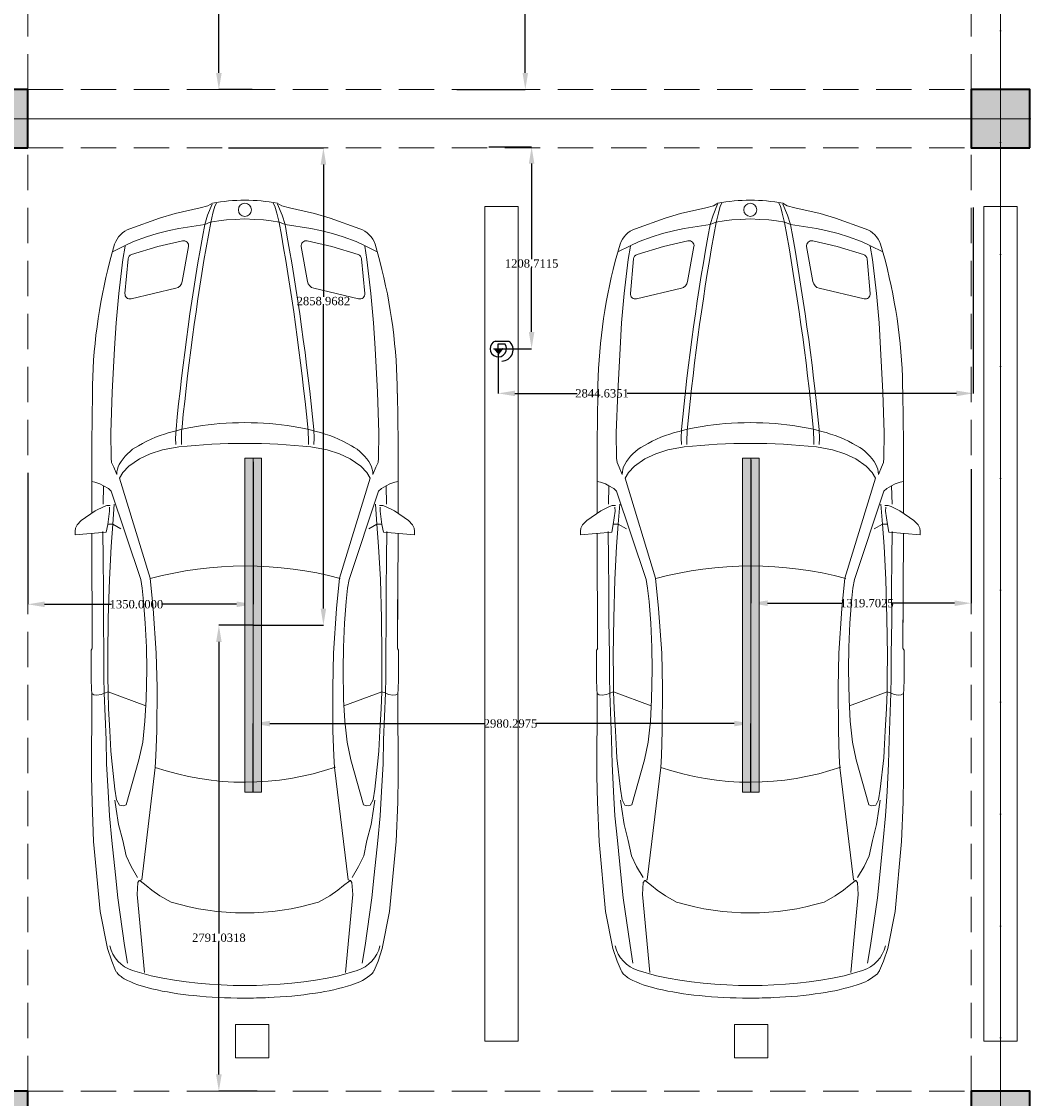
# Model space of a CAD drawing. Header units: inches. Extents: x -177438 to 34922, y -9538 to 55319.
# Tile 8 of 59: x -10094 to -4094, y -6246 to 205. Entities that reach past the tile are written whole.
import ezdxf
from ezdxf.enums import TextEntityAlignment as Align

# ---------------------------------------------------------------- set-up
doc = ezdxf.new("R2010")
doc.units = ezdxf.units.IN
doc.header["$MEASUREMENT"] = 0
doc.linetypes.add('Dot & Dashed', pattern=[670.277762, 317.5, -176.388889, 0, -176.388874])
doc.linetypes.add('Hidden', pattern=[317.5, 211.666667, -105.833333])
for name, color, linetype in [('- ავარიული განათება', 7, 'Continuous'), ('- განათება', 7, 'Continuous'), ('Structural - Bearing', 7, 'Continuous'), ('Structural - Grid', 7, 'Continuous')]:
    doc.layers.add(name, color=color, linetype=linetype)
for name, color, linetype, lineweight in [('New_2D Drafting - General_Pen_No__2', 8, 'Continuous', 15), ('New_Interior - Furniture _Pen_No__1', 7, 'Continuous', 13), ('Structural - Bearing_Pen_No__20', 1, 'Continuous', 0)]:
    doc.layers.add(name, color=color, linetype=linetype, lineweight=lineweight)
for name, color, linetype, lineweight, true_color in [('Structural - Bearing_Pen_No__102', 7, 'Continuous', 13, 0xcccccc), ('Structural - Bearing_Pen_No__161', 7, 'Continuous', 13, 0x6a6a6a), ('Structural - Bearing_Pen_No__28', 7, 'Continuous', 35, 0xa80f02), ('Structural - Bearing_Pen_No__81', 7, 'Continuous', 20, 0x6a6a6a), ('Structural - Grid_Pen_No__81', 7, 'Continuous', 20, 0x6a6a6a)]:
    doc.layers.add(name, color=color, linetype=linetype, lineweight=lineweight, true_color=true_color)
doc.styles.add('GENERATED_STYLE_3', font='txt')
doc.styles.get("Standard").update_dxf_attribs({"font": 'arial.ttf'})
doc.dimstyles.get("Standard").update_dxf_attribs({"dimtxt": 0.18, "dimasz": 0.18, "dimexe": 0.18, "dimexo": 0.0625, "dimgap": 0.09, "dimtad": 0, "dimtih": 1, "dimtoh": 1, "dimdec": 4, "dimzin": 0, "dimdsep": 46, "dimtxsty": 'Standard', "dimcen": 0.09, "dimadec": 0, "dimazin": 0, "dimtfac": 1, "dimtdec": 4, "dimtofl": 0, "dimtmove": 0, "dimatfit": 3, "dimfxl": 1, "dimtolj": 1, "dimtzin": 0, "dimarcsym": 0})

# ---------------------------------------------------------------- blocks, each defined once
blk = doc.blocks.new('Column_7', base_point=(-41008.8, 14663))
at = {"layer": 'Structural - Bearing_Pen_No__161', "linetype": 'Continuous', "lineweight": 0, "true_color": 0x6a6a6a}
blk.add_hatch(color=251, dxfattribs=at).paths.add_polyline_path([(-40833.8, 14488), (-40833.8, 14838), (-41183.8, 14838), (-41183.8, 14488)])
at = {"layer": 'Structural - Bearing_Pen_No__20', "color": 1, "linetype": 'Continuous', "lineweight": 0}
for p, q in [((-41008.8, 14743), (-41008.8, 14918)), ((-41088.8, 14663), (-41263.8, 14663)), ((-40928.8, 14663), (-40753.8, 14663)), ((-41008.8, 14583), (-41008.8, 14408))]:
    blk.add_line(p, q, dxfattribs=at)
blk.add_point((-41008.8, 14663), dxfattribs=at)
at = {"layer": 'Structural - Bearing_Pen_No__28', "color": 14, "linetype": 'Continuous', "lineweight": 35, "true_color": 0xa80f02, "flags": 128}
blk.add_lwpolyline([(-40833.8, 14488), (-40833.8, 14838), (-41183.8, 14838), (-41183.8, 14488)], close=True, dxfattribs=at)
blk = doc.blocks.new('Column_9', base_point=(-41008.8, 20663))
at = {"layer": 'Structural - Bearing_Pen_No__161', "linetype": 'Continuous', "lineweight": 0, "true_color": 0x6a6a6a}
blk.add_hatch(color=251, dxfattribs=at).paths.add_polyline_path([(-40833.8, 20488), (-40833.8, 20838), (-41183.8, 20838), (-41183.8, 20488)])
at = {"layer": 'Structural - Bearing_Pen_No__20', "color": 1, "linetype": 'Continuous', "lineweight": 0}
for p, q in [((-41008.8, 20743), (-41008.8, 20918)), ((-41088.8, 20663), (-41263.8, 20663)), ((-40928.8, 20663), (-40753.8, 20663)), ((-41008.8, 20583), (-41008.8, 20408))]:
    blk.add_line(p, q, dxfattribs=at)
blk.add_point((-41008.8, 20663), dxfattribs=at)
at = {"layer": 'Structural - Bearing_Pen_No__28', "color": 14, "linetype": 'Continuous', "lineweight": 35, "true_color": 0xa80f02, "flags": 128}
blk.add_lwpolyline([(-40833.8, 20488), (-40833.8, 20838), (-41183.8, 20838), (-41183.8, 20488)], close=True, dxfattribs=at)
blk = doc.blocks.new('Column_11', base_point=(-35008.8, 14663))
at = {"layer": 'Structural - Bearing_Pen_No__161', "linetype": 'Continuous', "lineweight": 0, "true_color": 0x6a6a6a}
blk.add_hatch(color=251, dxfattribs=at).paths.add_polyline_path([(-34833.8, 14488), (-34833.8, 14838), (-35183.8, 14838), (-35183.8, 14488)])
at = {"layer": 'Structural - Bearing_Pen_No__20', "color": 1, "linetype": 'Continuous', "lineweight": 0}
for p, q in [((-35008.8, 14743), (-35008.8, 14918)), ((-35088.8, 14663), (-35263.8, 14663)), ((-34928.8, 14663), (-34753.8, 14663)), ((-35008.8, 14583), (-35008.8, 14408))]:
    blk.add_line(p, q, dxfattribs=at)
blk.add_point((-35008.8, 14663), dxfattribs=at)
at = {"layer": 'Structural - Bearing_Pen_No__28', "color": 14, "linetype": 'Continuous', "lineweight": 35, "true_color": 0xa80f02, "flags": 128}
blk.add_lwpolyline([(-34833.8, 14488), (-34833.8, 14838), (-35183.8, 14838), (-35183.8, 14488)], close=True, dxfattribs=at)
blk = doc.blocks.new('Column_13', base_point=(-35008.8, 20663))
at = {"layer": 'Structural - Bearing_Pen_No__161', "linetype": 'Continuous', "lineweight": 0, "true_color": 0x6a6a6a}
blk.add_hatch(color=251, dxfattribs=at).paths.add_polyline_path([(-34833.8, 20488), (-34833.8, 20838), (-35183.8, 20838), (-35183.8, 20488)])
at = {"layer": 'Structural - Bearing_Pen_No__20', "color": 1, "linetype": 'Continuous', "lineweight": 0}
for p, q in [((-35008.8, 20743), (-35008.8, 20918)), ((-35088.8, 20663), (-35263.8, 20663)), ((-34928.8, 20663), (-34753.8, 20663)), ((-35008.8, 20583), (-35008.8, 20408))]:
    blk.add_line(p, q, dxfattribs=at)
blk.add_point((-35008.8, 20663), dxfattribs=at)
at = {"layer": 'Structural - Bearing_Pen_No__28', "color": 14, "linetype": 'Continuous', "lineweight": 35, "true_color": 0xa80f02, "flags": 128}
blk.add_lwpolyline([(-34833.8, 20488), (-34833.8, 20838), (-35183.8, 20838), (-35183.8, 20488)], close=True, dxfattribs=at)
blk = doc.blocks.new('Standard grid marker')
at = {"layer": 'Structural - Grid_Pen_No__81', "color": 251, "linetype": 'Continuous', "lineweight": 20, "true_color": 0x6a6a6a}
blk.add_line((1000, 0), (51328.1, 0), dxfattribs=at)
at = {"layer": 'Structural - Grid_Pen_No__81', "color": 251, "lineweight": 20, "true_color": 0x6a6a6a, "style": 'GENERATED_STYLE_3'}
for tag, p in [('AC_MarkerText_1_0', (-100, -144)), ('AC_MarkerText_1_1', (52428.1, -144))]:
    blk.add_attdef(tag, text='', height=100, rotation=180, dxfattribs=at).set_placement(p, align=Align.TOP_CENTER)
blk = doc.blocks.new('Standard grid marker_2')
at = {"layer": 'Structural - Grid_Pen_No__81', "color": 251, "linetype": 'Continuous', "lineweight": 20, "true_color": 0x6a6a6a}
blk.add_line((1000, 0), (27734.9, 0), dxfattribs=at)
at = {"layer": 'Structural - Grid_Pen_No__81', "color": 251, "lineweight": 20, "true_color": 0x6a6a6a, "style": 'GENERATED_STYLE_3'}
for tag, p in [('AC_MarkerText_1_0', (-1.5, -46.7)), ('AC_MarkerText_1_1', (28933.4, -46.7))]:
    blk.add_attdef(tag, text='', height=100, rotation=270, dxfattribs=at).set_placement(p, align=Align.TOP_CENTER)
blk = doc.blocks.new('Parking Place_2')
at = {"layer": 'New_Interior - Furniture _Pen_No__1', "color": 7, "linetype": 'Continuous', "lineweight": 13, "flags": 128}
for points in [[(1393.75, 4900), (1593.75, 4900), (1593.75, 5100), (1393.75, 5100)], [(4381.25, 4900), (4581.25, 4900), (4581.25, 5100), (4381.25, 5100)], [(2887.5, 0), (3087.5, 0), (3087.5, 5000), (2887.5, 5000)], [(5875, 0), (6075, 0), (6075, 5000), (5875, 5000)]]:
    blk.add_lwpolyline(points, close=True, dxfattribs=at)
blk = doc.blocks.new('Parking Place')
at = {"layer": 'New_Interior - Furniture _Pen_No__1', "color": 7, "linetype": 'Continuous', "lineweight": 13, "flags": 128}
blk.add_lwpolyline([(-100, 0), (100, 0), (100, 5000), (-100, 5000)], close=True, dxfattribs=at)
blk = doc.blocks.new('Car Symbol 27')
at = {"layer": 'New_Interior - Furniture _Pen_No__1', "color": 7, "linetype": 'Continuous', "lineweight": 13}
for p, q in [((-1983.9, 1016.7), (-2004, 1016.7)), ((-2004, 1016.7), (-1988.6, 830.1)), ((-1964.9, 1014.4), (-1983.9, 1016.7)), ((-1944.8, 1004.3), (-1964.9, 1014.4)), ((-1919.1, 979.7), (-1944.8, 1004.3)), ((-1861.1, 895.8), (-1919.1, 979.7)), ((-3842.3, 905.7), (-4261.3, 866.7)), ((-3606.5, 915.3), (-3842.3, 905.7)), ((-3450, 918.4), (-3606.5, 915.3)), ((-2966.2, 916.5), (-3450, 918.4)), ((-2876.8, 920.8), (-2966.2, 916.5)), ((-2962.8, 904.3), (-2965.1, 886.4)), ((-2954.6, 917.1), (-2962.8, 904.3)), ((-2695.9, 920.8), (-2876.8, 920.8)), ((-2685.9, 914), (-2695.9, 920.8)), ((-1998.6, 917.2), (-2684.7, 914.1)), ((-2392, 914.8), (-2530.4, 914.8)), ((-1452.9, 917.2), (-1876.8, 917.1)), ((-1689.1, 897.8), (-1685.5, 917.1)), ((-1158.3, 913.1), (-1452.9, 917.2)), ((-4261.3, 866.7), (-4482.6, 822.9)), ((-3232.2, 831), (-2953.9, 842)), ((-2965.1, 886.4), (-2960.7, 860.7)), ((-2960.7, 860.7), (-2951.8, 839.5)), ((-2857.9, 843.8), (-2953.9, 842)), ((-2951.8, 839.5), (-2946.2, 819.4)), ((-2721.6, 843.6), (-2857.9, 843.8)), ((-2518.2, 846.6), (-2721.6, 843.6)), ((-2338.3, 846.3), (-2518.2, 846.6)), ((-2146.2, 848.2), (-2338.3, 846.3)), ((-1984.1, 850.2), (-2146.2, 848.2)), ((-1835.5, 843.2), (-1861.1, 895.8)), ((-1830, 826.5), (-1835.5, 843.2)), ((-1710.4, 846.4), (-1821, 848.8)), ((-1728.3, 817.4), (-1710.4, 846.4)), ((-1710.4, 846.4), (-1700.3, 867.6)), ((-1700.3, 867.6), (-1689.1, 897.8)), ((-4559.4, 797.3), (-4613.8, 774.1)), ((-4482.6, 822.9), (-4559.4, 797.3)), ((-4042.4, 775.3), (-4178.7, 761)), ((-3835.7, 796.2), (-4042.4, 775.3)), ((-3688.1, 810.5), (-3835.7, 796.2)), ((-3542.9, 819.2), (-3688.1, 810.5)), ((-3594.3, 778), (-3649.1, 770.2)), ((-3528.4, 777.9), (-3593.2, 767.9)), ((-3376.4, 827.9), (-3542.9, 819.2)), ((-3340.7, 798.8), (-3528.4, 777.9)), ((-3232.2, 831), (-3376.4, 827.9)), ((-3298.8, 802), (-3340.7, 798.8)), ((-3179.4, 807.8), (-3298.8, 802)), ((-3044.7, 815.7), (-3179.4, 807.8)), ((-2946.2, 819.4), (-3044.7, 815.7)), ((-2946.2, 819.4), (-3028.5, 593.2)), ((-2855.6, 820.2), (-2946.2, 819.4)), ((-2725.4, 821.1), (-2855.6, 820.2)), ((-2503.2, 817.7), (-2725.4, 821.1)), ((-2272.6, 811.5), (-2503.2, 817.7)), ((-2272.8, 623.8), (-1744, 800.6)), ((-2074.4, 801.2), (-2272.6, 811.5)), ((-1940.7, 790.9), (-2074.4, 801.2)), ((-1988.6, 830.1), (-1942.8, 821.1)), ((-1940.7, 790.9), (-1968.7, 741.8)), ((-1942.8, 821.1), (-1863.5, 809.8)), ((-1940.6, 820), (-1940.7, 790.9)), ((-1821, 782), (-1940.7, 790.9)), ((-1863.5, 809.8), (-1838.9, 810.8)), ((-1828.9, 806.4), (-1830, 826.5)), ((-1744, 800.6), (-1728.3, 817.4)), ((-1643.5, 767), (-1599.9, 784.8)), ((-1599.9, 784.8), (-1570.8, 798.1)), ((-1570.8, 798.1), (-1546.2, 800.3)), ((-1546.2, 800.3), (-1393.1, 802.3)), ((-1393.1, 802.3), (-1150.7, 794.1)), ((-1150.7, 794.1), (-888.1, 780.2)), ((-888.1, 780.2), (-734, 771.1)), ((-264.4, 779.9), (-366.4, 808.7)), ((-309.9, 792.7), (-273.7, 720)), ((-4464.9, 720.2), (-4571, 702.5)), ((-4178.7, 761), (-4464.9, 720.2)), ((-3927.4, 711.5), (-3991.2, 681.4)), ((-3836.9, 731.4), (-3927.4, 711.5)), ((-3740.8, 755.9), (-3836.9, 731.4)), ((-3649.1, 770.2), (-3740.8, 755.9)), ((-3623.4, 751.2), (-3627.8, 727.5)), ((-3627.8, 727.5), (-3621.3, 709.9)), ((-3593.2, 767.9), (-3623.4, 751.2)), ((-3621.3, 709.9), (-3352.1, 634.5)), ((-1665.9, 750.2), (-2265.1, 566.8)), ((-1631.2, 730.1), (-1665.9, 750.2)), ((-1593.7, 694.3), (-1631.2, 730.1)), ((-734, 771.1), (-558.6, 755.1)), ((-352.2, 699.1), (-558.9, 718)), ((-558.6, 755.1), (-356.4, 731.3)), ((-356.4, 731.3), (-275.9, 717.8)), ((-273.7, 720), (-247, 666.3)), ((-4647.2, 561.8), (-4614.1, 671.9)), ((-4159.9, 645.9), (-4625.9, 602)), ((-4088.4, 641.3), (-4159.9, 645.9)), ((-3991.2, 681.4), (-4057.1, 642.4)), ((-1548.7, 631.6), (-1593.7, 694.3)), ((-527.7, 412.9), (-590.8, 681.2)), ((-326.2, 678.2), (-276.9, 520.2)), ((-247, 666.3), (-219.2, 588.1)), ((-170.9, 688.4), (-107, 510.6)), ((-4105.3, 591.1), (-4134.4, 557.6)), ((-4077.3, 627.9), (-4105.3, 591.1)), ((-4075, 632.4), (-4088.4, 641.3)), ((-4070.6, 617.8), (-4075, 632.4)), ((-3398.1, 536.3), (-4070.6, 617.8)), ((-3352.1, 634.5), (-3247.1, 612)), ((-3247.1, 612), (-3122, 598.4)), ((-3122, 598.4), (-2990.8, 591.1)), ((-2990.8, 591.1), (-2812.5, 587.9)), ((-2812.5, 587.9), (-2677.3, 589.9)), ((-2677.3, 589.9), (-2533.2, 596.3)), ((-2533.2, 596.3), (-2404.7, 606.2)), ((-2404.7, 606.2), (-2324.2, 615)), ((-2324.2, 615), (-2272.8, 623.8)), ((-1519.8, 566.7), (-1548.7, 631.6)), ((-219.2, 588.1), (-200.3, 525.5)), ((-4134.4, 557.6), (-4168, 508.5)), ((-3328.4, 532.4), (-3398.1, 536.3)), ((-3178.7, 527.2), (-3328.4, 532.4)), ((-2919.6, 526), (-3178.7, 527.2)), ((-2714.5, 530.5), (-2919.6, 526)), ((-2445.7, 548.9), (-2714.5, 530.5)), ((-2265, 566.8), (-2445.7, 548.9)), ((-1496.4, 493), (-1519.8, 566.7)), ((-244, 373.6), (-276.9, 520.2)), ((-200.3, 525.5), (-181.4, 452.8)), ((-4168, 508.5), (-4205, 441.5)), ((-1478.7, 395.7), (-1496.4, 493)), ((-181.4, 452.8), (-170.3, 395.8)), ((-107, 510.6), (-80.3, 418)), ((-1426.2, 414.6), (-1463, 412.5)), ((-1374.8, 412.3), (-1426.2, 414.6)), ((-170.3, 395.8), (-146, 240.5)), ((-46.5, 267.1), (-80.3, 418)), ((-1440.4, 380.1), (-1463, 380.1)), ((-1386.8, 378.5), (-1440.4, 380.1)), ((-1360, 376.2), (-1386.8, 378.5)), ((-278.6, 337.5), (-487.9, 375.2)), ((-46.5, 267.1), (-35, 221.2)), ((-146, 240.5), (-131.5, 206.9)), ((-89.5, 222.8), (-146, 240.5)), ((-133.7, 204.7), (-77.9, 191.2)), ((-131.5, 206.9), (-124.9, 156.6)), ((-23.1, 195.6), (-89.5, 222.8)), ((-18.7, 194.4), (-35, 221.2)), ((-124.9, 156.6), (-118.3, 110.8)), ((-77.9, 191.2), (-36.6, 180)), ((-36.6, 180), (-18.7, 169.9)), ((-118.3, 110.8), (-115, 57.2)), ((-115, 57.2), (-112.5, 0)), ((-118.3, -110.8), (-115, -57.2)), ((-115, -57.2), (-112.5, 0)), ((-124.9, -156.6), (-118.3, -110.8)), ((-133.7, -204.7), (-77.9, -191.2)), ((-131.5, -206.9), (-124.9, -156.6)), ((-77.9, -191.2), (-36.6, -180)), ((-36.6, -180), (-18.7, -169.9)), ((-170.3, -395.8), (-146, -240.5)), ((-146, -240.5), (-131.5, -206.9)), ((-89.5, -222.8), (-146, -240.5)), ((-23.1, -195.6), (-89.5, -222.8)), ((-46.5, -267.1), (-35, -221.2)), ((-18.7, -194.4), (-35, -221.2)), ((-46.5, -267.1), (-80.3, -418)), ((-1440.4, -380.1), (-1463, -380.1)), ((-1386.8, -378.5), (-1440.4, -380.1)), ((-1360, -376.2), (-1386.8, -378.5)), ((-278.6, -337.5), (-487.9, -375.2)), ((-244, -373.6), (-276.9, -520.2)), ((-4168, -508.5), (-4205, -441.5)), ((-1478.7, -395.7), (-1496.4, -493)), ((-1426.2, -414.6), (-1463, -412.5)), ((-1374.8, -412.3), (-1426.2, -414.6)), ((-527.7, -412.9), (-590.8, -681.2)), ((-181.4, -452.8), (-170.3, -395.8)), ((-107, -510.6), (-80.3, -418)), ((-4134.4, -557.6), (-4168, -508.5)), ((-1496.4, -493), (-1519.8, -566.7)), ((-200.3, -525.5), (-181.4, -452.8)), ((-170.9, -688.4), (-107, -510.6)), ((-4647.2, -561.8), (-4614.1, -671.9)), ((-4105.3, -591.1), (-4134.4, -557.6)), ((-3398.1, -536.3), (-4070.6, -617.8)), ((-3328.4, -532.4), (-3398.1, -536.3)), ((-3178.7, -527.2), (-3328.4, -532.4)), ((-2919.6, -526), (-3178.7, -527.2)), ((-2714.5, -530.5), (-2919.6, -526)), ((-2445.7, -548.9), (-2714.5, -530.5)), ((-2265, -566.8), (-2445.7, -548.9)), ((-1665.9, -750.2), (-2265.1, -566.8)), ((-1519.8, -566.7), (-1548.7, -631.6)), ((-326.2, -678.2), (-276.9, -520.2)), ((-219.2, -588.1), (-200.3, -525.5)), ((-4159.9, -645.9), (-4625.9, -602)), ((-4088.4, -641.3), (-4159.9, -645.9)), ((-4077.3, -627.9), (-4105.3, -591.1)), ((-4075, -632.4), (-4088.4, -641.3)), ((-4070.6, -617.8), (-4075, -632.4)), ((-3991.2, -681.4), (-4057.1, -642.4)), ((-3621.3, -709.9), (-3352.1, -634.5)), ((-3352.1, -634.5), (-3247.1, -612)), ((-3247.1, -612), (-3122, -598.4)), ((-3122, -598.4), (-2990.8, -591.1)), ((-2946.2, -819.4), (-3028.5, -593.2)), ((-2990.8, -591.1), (-2812.5, -587.9)), ((-2812.5, -587.9), (-2677.3, -589.9)), ((-2677.3, -589.9), (-2533.2, -596.3)), ((-2533.2, -596.3), (-2404.7, -606.2)), ((-2404.7, -606.2), (-2324.2, -615)), ((-2324.2, -615), (-2272.8, -623.8)), ((-2272.8, -623.8), (-1744, -800.6)), ((-1548.7, -631.6), (-1593.7, -694.3)), ((-247, -666.3), (-219.2, -588.1)), ((-4464.9, -720.2), (-4571, -702.5)), ((-3927.4, -711.5), (-3991.2, -681.4)), ((-1593.7, -694.3), (-1631.2, -730.1)), ((-352.2, -699.1), (-558.9, -718)), ((-273.7, -720), (-247, -666.3)), ((-4559.4, -797.3), (-4613.8, -774.1)), ((-4178.7, -761), (-4464.9, -720.2)), ((-4042.4, -775.3), (-4178.7, -761)), ((-3836.9, -731.4), (-3927.4, -711.5)), ((-3740.8, -755.9), (-3836.9, -731.4)), ((-3649.1, -770.2), (-3740.8, -755.9)), ((-3594.3, -778), (-3649.1, -770.2)), ((-3627.8, -727.5), (-3621.3, -709.9)), ((-3623.4, -751.2), (-3627.8, -727.5)), ((-3593.2, -767.9), (-3623.4, -751.2)), ((-3528.4, -777.9), (-3593.2, -767.9)), ((-1940.7, -790.9), (-1968.7, -741.8)), ((-1631.2, -730.1), (-1665.9, -750.2)), ((-1643.5, -767), (-1599.9, -784.8)), ((-888.1, -780.2), (-734, -771.1)), ((-734, -771.1), (-558.6, -755.1)), ((-558.6, -755.1), (-356.4, -731.3)), ((-356.4, -731.3), (-275.9, -717.8)), ((-309.9, -792.7), (-273.7, -720)), ((-4482.6, -822.9), (-4559.4, -797.3)), ((-4261.3, -866.7), (-4482.6, -822.9)), ((-3835.7, -796.2), (-4042.4, -775.3)), ((-3688.1, -810.5), (-3835.7, -796.2)), ((-3542.9, -819.2), (-3688.1, -810.5)), ((-3376.4, -827.9), (-3542.9, -819.2)), ((-3340.7, -798.8), (-3528.4, -777.9)), ((-3232.2, -831), (-3376.4, -827.9)), ((-3298.8, -802), (-3340.7, -798.8)), ((-3179.4, -807.8), (-3298.8, -802)), ((-3232.2, -831), (-2953.9, -842)), ((-3044.7, -815.7), (-3179.4, -807.8)), ((-2946.2, -819.4), (-3044.7, -815.7)), ((-2953.9, -841), (-2946.2, -819.4)), ((-2855.6, -820.2), (-2946.2, -819.4)), ((-2725.4, -821.1), (-2855.6, -820.2)), ((-2503.2, -817.7), (-2725.4, -821.1)), ((-2272.6, -811.5), (-2503.2, -817.7)), ((-2074.4, -801.2), (-2272.6, -811.5)), ((-1940.7, -790.9), (-2074.4, -801.2)), ((-2004, -1016.7), (-1988.6, -830.1)), ((-1988.6, -830.1), (-1942.8, -821.1)), ((-1942.8, -821.1), (-1863.5, -809.8)), ((-1821, -782), (-1940.7, -790.9)), ((-1940.6, -820), (-1940.7, -790.9)), ((-1863.5, -809.8), (-1838.9, -810.8)), ((-1830, -826.5), (-1835.5, -843.2)), ((-1828.9, -806.4), (-1830, -826.5)), ((-1744, -800.6), (-1728.3, -817.4)), ((-1728.3, -817.4), (-1710.4, -846.4)), ((-1599.9, -784.8), (-1570.8, -798.1)), ((-1570.8, -798.1), (-1546.2, -800.3)), ((-1546.2, -800.3), (-1393.1, -802.3)), ((-1393.1, -802.3), (-1150.7, -794.1)), ((-1150.7, -794.1), (-888.1, -780.2)), ((-264.4, -779.9), (-366.4, -808.7)), ((-3842.3, -905.7), (-4261.3, -866.7)), ((-2965.1, -886.4), (-2960.7, -860.7)), ((-2962.8, -904.3), (-2965.1, -886.4)), ((-2960.7, -860.7), (-2953.9, -841)), ((-2857.9, -843.8), (-2953.9, -842)), ((-2721.6, -843.6), (-2857.9, -843.8)), ((-2518.2, -846.6), (-2721.6, -843.6)), ((-2338.3, -846.3), (-2518.2, -846.6)), ((-2146.2, -848.2), (-2338.3, -846.3)), ((-1984.1, -850.2), (-2146.2, -848.2)), ((-1861.1, -895.8), (-1919.1, -979.7)), ((-1835.5, -843.2), (-1861.1, -895.8)), ((-1710.4, -846.4), (-1821, -848.8)), ((-1710.4, -846.4), (-1700.3, -867.6)), ((-1700.3, -867.6), (-1689.1, -897.8)), ((-1689.1, -897.8), (-1685.5, -917.1)), ((-3606.5, -915.3), (-3842.3, -905.7)), ((-3450, -918.4), (-3606.5, -915.3)), ((-2966.2, -916.5), (-3450, -918.4)), ((-2876.8, -920.8), (-2966.2, -916.5)), ((-2954.6, -917.1), (-2962.8, -904.3)), ((-2695.9, -920.8), (-2876.8, -920.8)), ((-2685.9, -914), (-2695.9, -920.8)), ((-1998.6, -917.2), (-2684.7, -914.1)), ((-1452.9, -917.2), (-1876.8, -917.1)), ((-1158.3, -913.1), (-1452.9, -917.2)), ((-1983.9, -1016.7), (-2004, -1016.7)), ((-1964.9, -1014.4), (-1983.9, -1016.7)), ((-1944.8, -1004.3), (-1964.9, -1014.4)), ((-1919.1, -979.7), (-1944.8, -1004.3))]:
    blk.add_line(p, q, dxfattribs=at)
blk.add_circle((-57.9, 0), 39.1, dxfattribs=at)
for centre, radius, start, end in [((-1180, -2307.9), 3221, 75.36916, 89.61475), ((-4422.6, 614.3), 200, 102.99813, 163.26146), ((-312.1, 637.7), 150, 19.75545, 71.47088), ((-4414.7, 561.8), 296, 137.75303, 164.57297), ((-4582.5, 705.3), 75.7, 116.25641, 132.7691), ((-4592, 723), 55.5, 112.99171, 115.54645), ((-1643.5, 634.9), 132, 62.67134, 90), ((-1726.3, 499.8), 290.3, 28.34945, 60.37994), ((-561.6, 688.1), 30, 84.78088, 193.23643), ((-354.9, 669.2), 30, 17.33175, 84.78183), ((-3475.6, 243.3), 1287.3, 162.02808, 171.98842), ((-2192.2, 222.3), 832.4, 14.17197, 29.93663), ((-1944.4, 0), 2760.6, 168.25766, 191.74236), ((-1824.2, 0), 1662.8, 160.97668, 198.81628), ((-4369.4, 3.8), 2178.3, 344.82831, 15.10448), ((-2142.2, 34.3), 2636.9, 171.5296, 177.69036), ((-2728.8, 0), 1540.8, 163.34768, 196.65231), ((-5076.2, 0), 3619.2, 353.72275, 6.27725), ((-2877.3, 33.6), 1542.9, 4.31369, 14.73835), ((-2771.5, -14053.9), 14533.5, 79.59238, 84.48533), ((-479.1, 424.4), 50, 193.23683, 259.79265), ((-2753.7, -14059.8), 14503.1, 79.59238, 84.48533), ((-273.3, 367), 30, 259.79184, 12.65608), ((-1021.6, 0), 1021.6, 349.02719, 10.97288), ((-1532.9, 0), 3247.1, 177.51962, 180.00085), ((-3210.7, 0), 1877.9, 355.42992, 4.56993), ((-1505.4, 0), 3274.6, 179.99999, 180.16706), ((-1731, -5.1), 3049, 180.08431, 185.67459), ((-2877.3, -33.6), 1542.9, 345.26146, 355.68616), ((-2771.5, 14053.9), 14533.5, 275.51468, 280.40763), ((-2753.7, 14059.8), 14503.1, 275.51468, 280.40763), ((-2887.2, -128.9), 1886.2, 185.40305, 193.11311), ((-479.1, -424.4), 50, 100.20739, 166.76344), ((-273.3, -367), 30, 347.34436, 100.20808), ((-2192.2, -222.3), 832.4, 330.06304, 345.82785), ((-4110.2, -426.5), 627.7, 191.99187, 208.13274), ((-1726.3, -499.8), 290.3, 299.61936, 331.65022), ((-4422.6, -614.3), 200, 196.73854, 257.00187), ((-561.6, -688.1), 30, 166.76402, 275.21908), ((-354.9, -669.2), 30, 275.21817, 342.66825), ((-312.1, -637.7), 150, 288.52909, 340.24455), ((-4489.4, -620.3), 202.1, 210.34692, 218.91286), ((-4557.5, -675.7), 114.3, 218.74756, 231.27811), ((-4587, -712.5), 67.2, 231.27361, 246.53558), ((-1643.5, -634.9), 132, 269.99959, 297.32769), ((-1180, 2307.9), 3221, 270.38525, 284.63084)]:
    blk.add_arc(centre, radius, start, end, dxfattribs=at)
blk = doc.blocks.new('Beam_7', base_point=(-35008.8, 14663))
at = {"layer": 'Structural - Bearing_Pen_No__102', "color": 254, "linetype": 'Hidden', "lineweight": 13, "true_color": 0xcccccc}
for p, q in [((-35183.8, 20838), (-35183.8, 26488)), ((-35183.8, 14838), (-35183.8, 20488))]:
    blk.add_line(p, q, dxfattribs=at)
at = {"layer": 'Structural - Bearing_Pen_No__81', "color": 251, "linetype": 'Dot & Dashed', "lineweight": 20, "true_color": 0x6a6a6a}
blk.add_line((-35008.8, 14663), (-35008.8, 32663), dxfattribs=at)
blk = doc.blocks.new('Beam_8', base_point=(-41008.8, 14663))
at = {"layer": 'Structural - Bearing_Pen_No__102', "color": 254, "linetype": 'Hidden', "lineweight": 13, "true_color": 0xcccccc}
for p, q in [((-40833.8, 20838), (-40833.8, 26488)), ((-40833.8, 14838), (-40833.8, 20488))]:
    blk.add_line(p, q, dxfattribs=at)
blk = doc.blocks.new('Beam_10', base_point=(-47008.8, 14663))
at = {"layer": 'Structural - Bearing_Pen_No__102', "color": 254, "linetype": 'Hidden', "lineweight": 13, "true_color": 0xcccccc}
blk.add_line((-40833.8, 14838), (-35183.8, 14838), dxfattribs=at)
blk = doc.blocks.new('Beam_11', base_point=(-47008.8, 20663))
at = {"layer": 'Structural - Bearing_Pen_No__102', "color": 254, "linetype": 'Hidden', "lineweight": 13, "true_color": 0xcccccc}
for p, q in [((-40833.8, 20838), (-35183.8, 20838)), ((-40833.8, 20488), (-35183.8, 20488))]:
    blk.add_line(p, q, dxfattribs=at)
at = {"layer": 'Structural - Bearing_Pen_No__81', "color": 251, "linetype": 'Dot & Dashed', "lineweight": 20, "true_color": 0x6a6a6a}
blk.add_line((-47008.8, 20663), (991.2, 20663), dxfattribs=at)
blk = doc.blocks.new('მოძრაობის დეტექტორი')
at = {"layer": '- განათება'}
h = blk.add_hatch(color=6, dxfattribs=at)
h.dxf.hatch_style = 1
h.paths.add_polyline_path([(-100, -1), (1, -123), (100, 1)])
at = {"layer": '- განათება', "color": 6}
for p, q in [((-100, -1), (100, 1)), ((-58, 165), (233, 165)), ((0, 106), (143, 106)), ((1, -123), (100, 1))]:
    blk.add_line(p, q, dxfattribs=at)
blk.add_lwpolyline([(0, 0), (0, 106)], dxfattribs=at)
for centre, radius, start, end in [((3, 0), 176, 110.3272, 37.1447), ((77, -23), 245, 270.0765, 50.2358)]:
    blk.add_arc(centre, radius, start, end, dxfattribs=at)
blk = doc.blocks.new('მოძრაობის დედექტორი')
at = {"layer": '- განათება', "color": 6}
blk.add_blockref('მოძრაობის დეტექტორი', (0, 0), dxfattribs=at)
blk = doc.blocks.new('*D939')
at = {"layer": '- განათება', "color": 0, "lineweight": -2, "transparency": 16777216}
for p, q in [((-8706.3, 2637.3), (-8912.2, 2637.3)), ((-8912, 2537.3), (-8912, 790.6)), ((-8912, -102.7), (-8912, 739.4)), ((-8712.5, -202.7), (-8912.2, -202.7))]:
    blk.add_line(p, q, dxfattribs=at)
at = {"layer": '- განათება', "color": 0, "transparency": 16777216}
for points in [[(-8928.7, 2537.3), (-8895.3, 2537.3), (-8912, 2637.3)], [(-8928.7, -102.7), (-8895.3, -102.7), (-8912, -202.7)]]:
    blk.add_solid(points, dxfattribs=at)
at = {"layer": 'Defpoints', "color": 0, "transparency": 16777216}
for p in [(-8912, 2637.3), (-8706.3, 2637.3), (-8712.5, -202.7)]:
    blk.add_point(p, dxfattribs=at)
at = {"layer": '- განათება', "color": 0, "transparency": 16777216, "insert": (-8912, 765), "char_height": 50, "attachment_point": 5}
blk.add_mtext('\\A1;{\\fSylfaen|b0|i0|c0|p18;2840.0000}', dxfattribs=at)
blk = doc.blocks.new('*D952')
at = {"layer": '- განათება', "color": 0, "lineweight": -2, "transparency": 16777216}
for p, q in [((-8854.4, -552.7), (-8285.8, -552.7)), ((-8286, -652.7), (-8286, -1444.5)), ((-8286, -3311.7), (-8286, -1495.9)), ((-8706.2, -3411.7), (-8285.8, -3411.7))]:
    blk.add_line(p, q, dxfattribs=at)
at = {"layer": '- განათება', "color": 0, "transparency": 16777216}
for points in [[(-8302.7, -652.7), (-8269.3, -652.7), (-8286, -552.7)], [(-8302.7, -3311.7), (-8269.3, -3311.7), (-8286, -3411.7)]]:
    blk.add_solid(points, dxfattribs=at)
at = {"layer": 'Defpoints', "color": 0, "transparency": 16777216}
for p in [(-8854.5, -552.7), (-8286, -552.7), (-8706.3, -3411.7)]:
    blk.add_point(p, dxfattribs=at)
at = {"layer": '- განათება', "color": 0, "transparency": 16777216, "insert": (-8286, -1470.2), "char_height": 50, "attachment_point": 5}
blk.add_mtext('\\A1;{\\fSylfaen|b0|i0|c0|p18;2858.9682}', dxfattribs=at)
blk = doc.blocks.new('*D953')
at = {"layer": '- განათება', "color": 0, "lineweight": -2, "transparency": 16777216}
for p, q in [((-8706.3, -4411.6), (-8706.3, -4000.5)), ((-8606.3, -4000.7), (-7316.7, -4000.7)), ((-5826, -4000.7), (-7014.3, -4000.7)), ((-5726, -4411.6), (-5726, -4000.5))]:
    blk.add_line(p, q, dxfattribs=at)
at = {"layer": '- განათება', "color": 0, "transparency": 16777216}
for points in [[(-8606.3, -3984), (-8606.3, -4017.4), (-8706.3, -4000.7)], [(-5826, -3984), (-5826, -4017.4), (-5726, -4000.7)]]:
    blk.add_solid(points, dxfattribs=at)
at = {"layer": 'Defpoints', "color": 0, "transparency": 16777216}
for p in [(-8706.3, -4000.7), (-8706.3, -4411.7), (-5726, -4411.7)]:
    blk.add_point(p, dxfattribs=at)
at = {"layer": '- განათება', "color": 0, "transparency": 16777216, "insert": (-7165.5, -4000.7), "char_height": 50, "attachment_point": 5}
blk.add_mtext('\\A1;{\\fSylfaen|b0|i0|c0|p18;2980.2975}', dxfattribs=at)
blk = doc.blocks.new('*D954')
at = {"layer": '- განათება', "color": 0, "lineweight": -2, "transparency": 16777216}
for p, q in [((-8706.3, -3411.7), (-8912.2, -3411.7)), ((-8912, -3511.7), (-8912, -5258.3)), ((-8912, -6102.7), (-8912, -5309.6)), ((-8683.3, -6202.7), (-8912.2, -6202.7))]:
    blk.add_line(p, q, dxfattribs=at)
at = {"layer": '- განათება', "color": 0, "transparency": 16777216}
for points in [[(-8928.7, -3511.7), (-8895.3, -3511.7), (-8912, -3411.7)], [(-8928.7, -6102.7), (-8895.3, -6102.7), (-8912, -6202.7)]]:
    blk.add_solid(points, dxfattribs=at)
at = {"layer": 'Defpoints', "color": 0, "transparency": 16777216}
for p in [(-8912, -3411.7), (-8706.3, -3411.7), (-8683.3, -6202.7)]:
    blk.add_point(p, dxfattribs=at)
at = {"layer": '- განათება', "color": 0, "transparency": 16777216, "insert": (-8912, -5284), "char_height": 50, "attachment_point": 5}
blk.add_mtext('\\A1;{\\fSylfaen|b0|i0|c0|p18;2791.0318}', dxfattribs=at)
blk = doc.blocks.new('*D955')
at = {"layer": '- განათება', "color": 0, "lineweight": -2, "transparency": 16777216}
for p, q in [((-8706.3, -2433.7), (-8706.3, -3286.4)), ((-10056.3, -2499.6), (-10056.3, -3286.4)), ((-9956.3, -3286.2), (-9555.6, -3286.2)), ((-8806.3, -3286.2), (-9256.4, -3286.2))]:
    blk.add_line(p, q, dxfattribs=at)
at = {"layer": '- განათება', "color": 0, "transparency": 16777216}
for points in [[(-9956.3, -3269.5), (-9956.3, -3302.9), (-10056.3, -3286.2)], [(-8806.3, -3269.5), (-8806.3, -3302.9), (-8706.3, -3286.2)]]:
    blk.add_solid(points, dxfattribs=at)
at = {"layer": 'Defpoints', "color": 0, "transparency": 16777216}
for p in [(-8706.3, -2433.7), (-10056.3, -2499.5), (-10056.3, -3286.2)]:
    blk.add_point(p, dxfattribs=at)
at = {"layer": '- განათება', "color": 0, "transparency": 16777216, "insert": (-9406, -3286.2), "char_height": 50, "attachment_point": 5}
blk.add_mtext('\\A1;{\\fSylfaen|b0|i0|c0|p18;1350.0000}', dxfattribs=at)
blk = doc.blocks.new('*D956')
at = {"layer": '- განათება', "color": 0, "lineweight": -2, "transparency": 16777216}
for p, q in [((-5726, -2420.5), (-5726, -3279.9)), ((-4406.3, -2477.1), (-4406.3, -3279.9)), ((-5626, -3279.7), (-5179.7, -3279.7)), ((-4506.3, -3279.7), (-4882.7, -3279.7))]:
    blk.add_line(p, q, dxfattribs=at)
at = {"layer": '- განათება', "color": 0, "transparency": 16777216}
for points in [[(-5626, -3263), (-5626, -3296.4), (-5726, -3279.7)], [(-4506.3, -3263), (-4506.3, -3296.4), (-4406.3, -3279.7)]]:
    blk.add_solid(points, dxfattribs=at)
at = {"layer": 'Defpoints', "color": 0, "transparency": 16777216}
for p in [(-5726, -2420.5), (-4406.3, -2477), (-5726, -3279.7)]:
    blk.add_point(p, dxfattribs=at)
at = {"layer": '- განათება', "color": 0, "transparency": 16777216, "insert": (-5031.2, -3279.7), "char_height": 50, "attachment_point": 5}
blk.add_mtext('\\A1;{\\fSylfaen|b0|i0|c0|p18;1319.7025}', dxfattribs=at)
blk = doc.blocks.new('*D1048')
at = {"layer": '- განათება', "color": 0, "lineweight": -2, "transparency": 16777216}
for p, q in [((-4394.8, -909), (-4394.8, -2023)), ((-7239.4, -1755), (-7239.4, -2023)), ((-7139.4, -2022.8), (-6767, -2022.8)), ((-4494.8, -2022.8), (-6467.9, -2022.8))]:
    blk.add_line(p, q, dxfattribs=at)
at = {"layer": '- განათება', "color": 0, "transparency": 16777216}
for points in [[(-7139.4, -2006.2), (-7139.4, -2039.5), (-7239.4, -2022.8)], [(-4494.8, -2006.2), (-4494.8, -2039.5), (-4394.8, -2022.8)]]:
    blk.add_solid(points, dxfattribs=at)
at = {"layer": 'Defpoints', "color": 0, "transparency": 16777216}
for p in [(-4394.8, -909), (-7239.4, -1755), (-7239.4, -2022.8)]:
    blk.add_point(p, dxfattribs=at)
at = {"layer": '- განათება', "color": 0, "transparency": 16777216, "insert": (-6617.4, -2022.8), "char_height": 50, "attachment_point": 5}
blk.add_mtext('\\A1;{\\fSylfaen|b0|i0|c0|p18;2844.6351}', dxfattribs=at)
blk = doc.blocks.new('*D1049')
at = {"layer": '- განათება', "color": 0, "lineweight": -2, "transparency": 16777216}
for p, q in [((-7295, -546.3), (-7039, -546.3)), ((-7039.2, -646.3), (-7039.2, -1219.2)), ((-7039.2, -1655), (-7039.2, -1270.5)), ((-7240.1, -1755), (-7039, -1755))]:
    blk.add_line(p, q, dxfattribs=at)
at = {"layer": '- განათება', "color": 0, "transparency": 16777216}
for points in [[(-7055.8, -646.3), (-7022.5, -646.3), (-7039.2, -546.3)], [(-7055.8, -1655), (-7022.5, -1655), (-7039.2, -1755)]]:
    blk.add_solid(points, dxfattribs=at)
at = {"layer": 'Defpoints', "color": 0, "transparency": 16777216}
for p in [(-7295, -546.3), (-7240.2, -1755), (-7039.2, -1755)]:
    blk.add_point(p, dxfattribs=at)
at = {"layer": '- განათება', "color": 0, "transparency": 16777216, "insert": (-7039.2, -1244.8), "char_height": 50, "attachment_point": 5}
blk.add_mtext('\\A1;{\\fSylfaen|b0|i0|c0|p18;1208.7115}', dxfattribs=at)
blk = doc.blocks.new('*D1116')
at = {"layer": '- ავარიული განათება', "color": 0, "lineweight": -2, "transparency": 16777216}
for p, q in [((-7372.6, 2392.1), (-7076.9, 2392.1)), ((-7077, 2292.1), (-7077, 1334.2)), ((-7077, -102.7), (-7077, 1282.8)), ((-7486.1, -202.7), (-7076.9, -202.7))]:
    blk.add_line(p, q, dxfattribs=at)
at = {"layer": '- ავარიული განათება', "color": 0, "transparency": 16777216}
for points in [[(-7093.7, 2292.1), (-7060.4, 2292.1), (-7077, 2392.1)], [(-7093.7, -102.7), (-7060.4, -102.7), (-7077, -202.7)]]:
    blk.add_solid(points, dxfattribs=at)
at = {"layer": 'Defpoints', "color": 0, "transparency": 16777216}
for p in [(-7372.7, 2392.1), (-7077, 2392.1), (-7486.1, -202.7)]:
    blk.add_point(p, dxfattribs=at)
at = {"layer": '- ავარიული განათება', "color": 0, "transparency": 16777216, "insert": (-7077, 1308.5), "char_height": 50, "attachment_point": 5}
blk.add_mtext('\\A1;{\\fSylfaen|b0|i0|c0|p18;2594.8549}', dxfattribs=at)

msp = doc.modelspace()

# ---------------------------------------------------------------- hatches: boundary and pattern name
at = {"layer": '- განათება', "linetype": 'Continuous', "lineweight": 0, "true_color": 0xbfbf00}
for points in [[(-8756.28398, -2411.68421), (-8656.28398, -2411.68421), (-8656.28398, -4411.68421), (-8756.28398, -4411.68421)], [(-5775.98649, -2411.68421), (-5675.98649, -2411.68421), (-5675.98649, -4411.68421), (-5775.98649, -4411.68421)]]:
    msp.add_hatch(color=52, dxfattribs=at).paths.add_polyline_path(points)

# ---------------------------------------------------------------- linework, layer by layer
at = {"layer": '- განათება', "color": 7, "linetype": 'Continuous', "lineweight": 13}
for p, q in [((-8706.28398, -2411.68421), (-8706.28398, -4411.68421)), ((-5725.98649, -2411.68421), (-5725.98649, -4411.68421))]:
    msp.add_line(p, q, dxfattribs=at)
at = {"layer": '- განათება', "color": 8, "linetype": 'Continuous', "lineweight": 15, "flags": 128}
for points in [[(-8756.28398, -2411.68421), (-8656.28398, -2411.68421), (-8656.28398, -4411.68421), (-8756.28398, -4411.68421)], [(-5775.98649, -2411.68421), (-5675.98649, -2411.68421), (-5675.98649, -4411.68421), (-5775.98649, -4411.68421)]]:
    msp.add_lwpolyline(points, close=True, dxfattribs=at)
at = {"layer": 'New_2D Drafting - General_Pen_No__2', "color": 8, "linetype": 'Continuous', "lineweight": 15, "flags": 128}
msp.add_lwpolyline([(-4406.28398, -202.71606), (-4056.28398, -202.71606), (-4056.28398, -552.71606), (-4406.28398, -552.71606)], close=True, dxfattribs=at)

# ---------------------------------------------------------------- block references
at = {"layer": '- განათება', "color": 6, "xscale": 0.2773570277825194, "yscale": 0.2773570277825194, "zscale": 0.2773570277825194}
msp.add_blockref('მოძრაობის დედექტორი', (-7239.43746, -1754.96258), dxfattribs=at)
at = {"layer": 'New_Interior - Furniture _Pen_No__1', "color": 7, "linetype": 'Continuous', "lineweight": 13, "xscale": -1, "zscale": 1000}
for name, p, rotation in [('Car Symbol 27', (-8756.42977, -865.2423), 270), ('Parking Place_2', (-10206.28398, -902.71606), 180), ('Car Symbol 27', (-5729.57246, -865.2423), 270), ('Parking Place', (-4231.28398, -902.71606), 180)]:
    msp.add_blockref(name, p, dxfattribs=dict(at, rotation=rotation))
at = {"layer": 'Structural - Bearing', "color": 254, "lineweight": 13, "true_color": 0xcccccc}
for name, p in [('Beam_8', (-10231.28398, -6377.71606)), ('Beam_7', (-4231.28398, -6377.71606)), ('Beam_11', (-16231.28398, -377.71606)), ('Beam_10', (-16231.28398, -6377.71606))]:
    msp.add_blockref(name, p, dxfattribs=at)
at = {"layer": 'Structural - Bearing', "color": 14, "lineweight": 35, "true_color": 0xa80f02}
for name, p in [('Column_9', (-10231.28398, -377.71606)), ('Column_13', (-4231.28398, -377.71606)), ('Column_7', (-10231.28398, -6377.71606)), ('Column_11', (-4231.28398, -6377.71606))]:
    msp.add_blockref(name, p, dxfattribs=at)
at = {"layer": 'Structural - Grid', "color": 8, "linetype": 'Continuous', "lineweight": 15, "zscale": 1000}
for name, p, rotation in [('Standard grid marker_2', (-4231.28398, -9337.64184), 90), ('Standard grid marker', (34721.7883, -377.71606), 180)]:
    msp.add_blockref(name, p, dxfattribs=dict(at, rotation=rotation))

# ---------------------------------------------------------------- dimensions: what is measured, and where the dimension line sits
at = {"layer": '- ავარიული განათება', "color": 1}
dim = msp.add_linear_dim(base=(-7077.03402, 2392.13886), p1=(-7486.1225, -202.71606), p2=(-7372.65542, 2392.13886), angle=90, text='{\\fSylfaen|b0|i0|c0|p18;<>}', dimstyle='Standard', override={"dimtxt": 50, "dimasz": 100}, dxfattribs=at)
dim.commit()
dim.dimension.update_dxf_attribs({"geometry": '*D1116', "text_midpoint": (-7077.03402, 1308.5), "dimtype": 160})
at = {"layer": '- განათება', "color": 1}
for base, p1, p2, angle, picture, middle in [((-8911.98509, 2637.28394), (-8712.48509, -202.71606), (-8706.28398, 2637.28394), 90, '*D939', (-8911.98509, 765)), ((-8285.985092, -552.716061), (-8706.283976, -3411.684214), (-8854.485092, -552.716061), 90, '*D952', (-8285.985092, -1470.185828)), ((-7039.16064, -1754.97701), (-7295.01835, -546.26549), (-7240.20308, -1754.97701), 270, '*D1049', (-7039.16064, -1244.8478)), ((-7239.43746, -2022.8478), (-4394.80233, -908.97701), (-7239.43746, -1754.96258), 180, '*D1048', (-6617.41911, -2022.8478)), ((-10056.28398, -3286.18583), (-8706.28398, -2433.68583), (-10056.28398, -2499.5), 180, '*D955', (-9405.98509, -3286.18583)), ((-5725.98649, -3279.68583), (-4406.28398, -2477), (-5725.98649, -2420.46815), 180, '*D956', (-5031.20365, -3279.68583)), ((-8911.985092, -3411.684214), (-8683.281439, -6202.716061), (-8706.283976, -3411.684214), 90, '*D954', (-8911.985092, -5283.968154)), ((-8706.28398, -4000.68583), (-5725.98649, -4411.68421), (-8706.28398, -4411.68421), 180, '*D953', (-7165.48509, -4000.68583))]:
    dim = msp.add_linear_dim(base=base, p1=p1, p2=p2, angle=angle, text='{\\fSylfaen|b0|i0|c0|p18;<>}', dimstyle='Standard', override={"dimtxt": 50, "dimasz": 100}, dxfattribs=at)
    dim.commit()
    dim.dimension.update_dxf_attribs({"geometry": picture, "text_midpoint": middle, "dimtype": 160})

doc.saveas('drawing.dxf')
